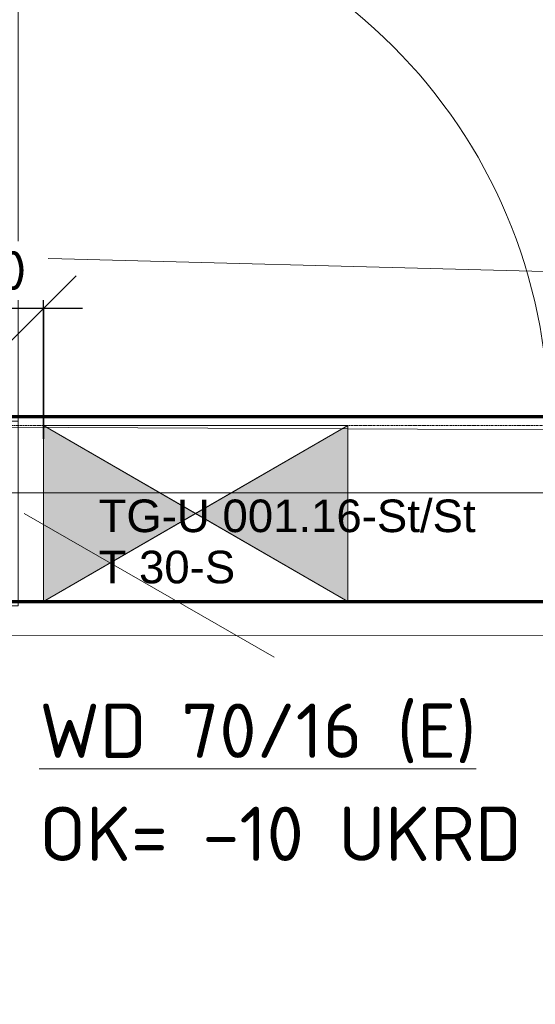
# Model space of a CAD drawing. Header units: millimetres. Extents: x 1523 to 73204, y -91281 to 10268.
# Tile 52 of 120: x 29249 to 30436, y -52033 to -49767. Entities that reach past the tile are written whole.
import ezdxf

# ---------------------------------------------------------------- set-up
doc = ezdxf.new("R2010")
doc.units = ezdxf.units.MM
for name, pattern in [('CAx_nichtHalbton', [20001.0584, 10000, -0.5292, 10000, -0.5292]), ('IMPORT-STRICHPUNKT _7_', [20, 10, -5, 0, -5]), ('Rasterlinie', [22.225, 12.7, -3.175, 3.175, -3.175]), ('Verdeckt 2x', [3.572, 2.3813, -1.1907])]:
    doc.linetypes.add(name, pattern=pattern)
for name, color, linetype, lineweight, true_color in [('90 A--Achsraster _1_50_', 7, 'IMPORT-STRICHPUNKT _7_', 13, 0x656565), ('AD', 1, 'Continuous', 13, 0xff0000), ('Neubau_10 A--Wand innen _tragend_', 7, 'Continuous', 13, 0x656565), ('Neubau_20 A--Gründungsbelag', 7, 'Continuous', 13, 0x656565), ('Sockelbeschichtung Sprühnebel', 7, 'Continuous', 13, 0x656565), ('Xref_706_5_--_ÜP_-1_000_16_Übersichtsplan UG_IFC 2025_01_13_dwg', 7, 'Continuous', 13, 0x767676), ('XX', 7, 'Continuous', 18, 0x804040)]:
    doc.layers.add(name, color=color, linetype=linetype, lineweight=lineweight, true_color=true_color)
for name, color, linetype, lineweight in [('AD_Detail', 7, 'Continuous', 13), ('Ax-50_BM-Bem', 7, 'Continuous', 9), ('Ax_BM-Bem', 7, 'Continuous', 9), ('GB_HLS-OBJ', 7, 'Continuous', 18), ('M-EQPM-___-IDEN', 7, 'Continuous', 9), ('S-GRID-____-OTLN', 7, 'Continuous', 9), ('Text', 7, 'Continuous', 9)]:
    doc.layers.add(name, color=color, linetype=linetype, lineweight=lineweight)
doc.styles.add('Arial', font='arial.ttf', dxfattribs={"height": 75})
doc.styles.add('ISOCPEUR', font='isocpeur.ttf', dxfattribs={"height": 125})
doc.styles.add('ISOCPEUR_3', font='isocpeur.ttf', dxfattribs={"height": 90})
doc.dimstyles.new('KI_1_8_mm_Isocpeur__cm_m__Aufrundung_auf_5_mm_ELT_Gesamtbemaßung', dxfattribs={"dimscale": 304.8, "dimtxt": 89.638306, "dimasz": 0.492126, "dimexe": 0.295276, "dimexo": 0.0625, "dimgap": 0.049213, "dimtad": 1, "dimdec": 1, "dimlfac": 0.1, "dimrnd": 0.5, "dimdsep": 46, "dimtxsty": 'ISOCPEUR_3', "dimblk1": 'OBLIQUE', "dimblk2": 'OBLIQUE', "dimsah": 1, "dimcen": 0.09, "dimdle": 0.295276, "dimadec": 0, "dimazin": 0, "dimtfac": 1, "dimtdec": 4, "dimtix": 1, "dimtmove": 0, "dimatfit": 3, "dimfxl": 0.984252, "dimfxlon": 1, "dimtvp": 1, "dimtfill": 1, "dimtolj": 1, "dimtzin": 0, "dimlwd": 25, "dimlwe": 25, "dimarcsym": 2})

# ---------------------------------------------------------------- blocks, each defined once
blk = doc.blocks.new('SuD_WD_RB Allgemein - SuD_WD_RB Allgemein-38426143-SuD_-1UG gesamt Plot  - Blatt 7')
at = {"layer": 'AD', "lineweight": 18}
blk.add_hatch(color=256, dxfattribs=at).paths.add_polyline_path([(-405, -350), (0, -350), (-202.5, 0)])
at = {"layer": 'AD_Detail', "lineweight": 18, "true_color": 0xff0000}
blk.add_hatch(color=1, dxfattribs=at).paths.add_polyline_path([(-405, 350), (-202.5, 0), (0, 350)])
at = {"layer": 'AD', "color": 7}
for p, q in [((-405, -350), (0, 350)), ((-405, 350), (0, -350)), ((-405, -350), (-405, 350)), ((-405, 350), (0, 350)), ((0, 350), (0, -350)), ((0, -350), (-405, -350))]:
    blk.add_line(p, q, dxfattribs=at)
at = {"layer": 'AD_Detail'}
for p, q in [((0, 350), (-405, 350)), ((-405, 350), (-202.5, 0)), ((-202.5, 0), (0, 350)), ((-202.5, 0), (-405, -350)), ((0, -350), (-202.5, 0)), ((-405, -350), (0, -350))]:
    blk.add_line(p, q, dxfattribs=at)
blk = doc.blocks.new('Xref_706_5_--_ÜP_-1_000_11_Übersichtsplan UG_IFC 2024_09_30_dwg_Tür Ol 1-Fl 27_16-41959952-SuD_-1UG gesamt Plot  - Blatt 7')
at = {"layer": 'Neubau_10 A--Wand innen _tragend_', "color": 9, "true_color": 0xcbcbcb}
blk.add_line((610, 10), (610, 1230), dxfattribs=at)
at = {"layer": 'Neubau_10 A--Wand innen _tragend_', "color": 9, "true_color": 0xcbcbcb, "flags": 128}
for points in [[(-630, -415), (-610, -415), (-610, 10), (-630, 10)], [(630, -415), (610, -415), (610, 10), (630, 10)], [(630, -405), (630, -355), (630, -205), (630, -155), (630, -15), (630, 0), (630, -15), (630, -155), (630, -205), (630, -355)], [(-630, -405), (-630, -355), (-630, -205), (-630, -155), (-630, -15), (-630, 0), (-630, -15), (-630, -155), (-630, -205), (-630, -355)]]:
    blk.add_lwpolyline(points, close=True, dxfattribs=at)
at = {"layer": 'Neubau_10 A--Wand innen _tragend_', "color": 9, "true_color": 0xcbcbcb}
blk.add_arc((610, 10), 1220, 90, 180, dxfattribs=at)
blk = doc.blocks.new('Xref_706_5_--_ÜP_-1_000_11_Übersichtsplan UG_IFC 2024_09_30_dwg_Standard-Rastermarker_6-41960559-SuD_-1UG gesamt Plot  - Blatt 7')
at = {"layer": '90 A--Achsraster _1_50_', "color": 9, "true_color": 0xcbcbcb, "flags": 128}
blk.add_lwpolyline([(0, 0), (750, 0), (31250, 0), (32000, 0)], dxfattribs=at)
blk = doc.blocks.new('Xref_706_5_--_ÜP_-1_000_16_Übersichtsplan UG_IFC 2025_01_13_dwg-35469238-SuD_-1UG gesamt Plot  - Blatt 7')
at = {"layer": '90 A--Achsraster _1_50_', "color": 161, "true_color": 0xaaaaff}
blk.add_line((43954.9, -113319.2), (44936.8, -97985.7), dxfattribs=at)
at = {"layer": 'Neubau_10 A--Wand innen _tragend_', "color": 9, "true_color": 0xcbcbcb}
for p, q in [((44827.1, -99698.7), (44422.9, -99672.9)), ((44378.2, -100371.4), (44782.3, -100397.3))]:
    blk.add_line(p, q, dxfattribs=at)
at = {"layer": 'Neubau_20 A--Gründungsbelag', "color": 9, "true_color": 0xcbcbcb, "flags": 128}
blk.add_lwpolyline([(40866.5, -101159.7), (44464.2, -101453.2), (45770.7, -81049.4), (50986.4, -81383.3), (50934.6, -80829.4), (51183.5, -80806.2), (50996.6, -78804.9), (50747.7, -78828.1), (49235.8, -62641.7), (49484.7, -62618.5), (49297.8, -60617.2), (49048.9, -60640.4), (48955.9, -59644.8), (49204.8, -59621.5), (49172, -59270.7)], dxfattribs=at)
blk.add_lwpolyline([(44713.4, -101473.5), (48800.5, -101807), (48999.9, -98691.8), (44908.3, -98429.8), (44857.8, -99218.2), (44608.3, -99202.2), (44527.8, -100459.6), (44777.3, -100475.6)], close=True, dxfattribs=at)
at = {"layer": 'Sockelbeschichtung Sprühnebel', "color": 9, "true_color": 0xcbcbcb, "flags": 128}
blk.add_lwpolyline([(48858.9, -59250.7), (49704.3, -68302.4), (49558.7, -68315.5), (50764.2, -81309), (45714.7, -80985.6), (44313.5, -101380.7), (44793.2, -101480), (46060.3, -81378.5), (50740.5, -81678.2), (51335.7, -81716.3), (61398.8, -82360.7), (61422.5, -81991.4), (51293.6, -81342.9)], dxfattribs=at)
at = {"rotation": 86.33628353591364}
blk.add_blockref('Xref_706_5_--_ÜP_-1_000_11_Übersichtsplan UG_IFC 2024_09_30_dwg_Standard-Rastermarker_6-41960559-SuD_-1UG gesamt Plot  - Blatt 7', (44142.1, -110395.3), dxfattribs=at)
at = {"extrusion": (0, 0, -1), "zscale": -1, "rotation": 273.6637164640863}
blk.add_blockref('Xref_706_5_--_ÜP_-1_000_11_Übersichtsplan UG_IFC 2024_09_30_dwg_Tür Ol 1-Fl 27_16-41959952-SuD_-1UG gesamt Plot  - Blatt 7', (-44413.4, -99821), dxfattribs=at)
at = {"layer": 'Neubau_10 A--Wand innen _tragend_', "char_height": 75, "attachment_point": 1, "rotation": 86.3363, "line_spacing_factor": 0.941778, "style": 'Arial'}
for s, insert, width in [('TG-U 001.16-St/St', (44556.3, -100255.9), 1036.66), ('T 30-S', (44673.9, -100263.5), 375.548)]:
    blk.add_mtext(s, dxfattribs=dict(at, insert=insert, width=width))
blk = doc.blocks.new('DIMBLOCK43-SuD_-1UG gesamt Plot  - Blatt 7')
at = {"layer": 'Ax-50_BM-Bem', "lineweight": 25}
for p, q in [((29104.2, -50732), (29104.2, -50342)), ((29304.2, -50732), (29304.2, -50342)), ((29104.2, -50432), (29179.2, -50357)), ((29304.2, -50432), (29379.2, -50357)), ((29104.2, -50432), (29029.2, -50507)), ((29394.2, -50432), (29104.2, -50432)), ((29104.2, -50432), (29104.2, -50732)), ((29304.2, -50432), (29229.2, -50507)), ((29304.2, -50432), (29304.2, -50732))]:
    blk.add_line(p, q, dxfattribs=at)
at = {"layer": 'Ax-50_BM-Bem', "color": 0, "lineweight": 25, "insert": (29141.5, -50299.5), "char_height": 90, "width": 150.589, "attachment_point": 1, "line_spacing_factor": 1.149209, "style": 'ISOCPEUR_3', "bg_fill": 3, "box_fill_scale": 1.25, "bg_fill_color": 256, "bg_fill_true_color": 13158600, "bg_fill_transparency": 0}
blk.add_mtext('20', dxfattribs=at)
blk = doc.blocks.new('_Oblique')
at = {"color": 0, "linetype": 'ByBlock', "lineweight": -2}
blk.add_line((-0.5, -0.5), (0.5, 0.5), dxfattribs=at)

msp = doc.modelspace()

# ---------------------------------------------------------------- linework, layer by layer
at = {"layer": 'M-EQPM-___-IDEN'}
msp.add_line((29259.825, -50903.736), (29835.321, -51234.493), dxfattribs=at)
at = {"layer": 'S-GRID-____-OTLN', "linetype": 'Rasterlinie', "lineweight": 25}
msp.add_line((17345.902, -51106.236), (53036.508, -51106.236), dxfattribs=at)
at = {"layer": 'Text', "color": 96, "true_color": 0x008000}
msp.add_line((33241.025, -50419.565), (23214.633, -50157.799), dxfattribs=at)
at = {"layer": 'XX', "color": 7, "linetype": 'CAx_nichtHalbton', "lineweight": 70, "true_color": 0xffffff}
for p, q in [((48844.078, -50681.127), (28244.078, -50681.127)), ((28338.97, -51106.236), (31275.784, -51106.236))]:
    msp.add_line(p, q, dxfattribs=at)
at = {"layer": 'XX', "color": 9, "linetype": 'Verdeckt 2x', "true_color": 0xc0c0c0}
for p, q in [((28292.864, -50701.236), (32492.864, -50701.236)), ((29225.784, -51106.236), (31275.784, -51106.236))]:
    msp.add_line(p, q, dxfattribs=at)

# ---------------------------------------------------------------- block references
at = {"layer": 'GB_HLS-OBJ', "rotation": 270.0000000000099}
msp.add_blockref('SuD_WD_RB Allgemein - SuD_WD_RB Allgemein-38426143-SuD_-1UG gesamt Plot  - Blatt 7', (29654.218, -51106.236), dxfattribs=at)
at = {"layer": 'Xref_706_5_--_ÜP_-1_000_16_Übersichtsplan UG_IFC 2025_01_13_dwg', "color": 9, "true_color": 0xcbcbcb, "rotation": 273.6637164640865}
msp.add_blockref('Xref_706_5_--_ÜP_-1_000_16_Übersichtsplan UG_IFC 2025_01_13_dwg-35469238-SuD_-1UG gesamt Plot  - Blatt 7', (126634.737, 0), dxfattribs=at)

# ---------------------------------------------------------------- texts
at = {"layer": 'M-EQPM-___-IDEN', "color": 1, "true_color": 0xff0000, "char_height": 125, "attachment_point": 1, "style": 'ISOCPEUR'}
for s, insert, width in [('\\LWD 70/16 (E)', (29294.571, -51341.21), 1210.54812), ('OK= -10 UKRD', (29294.571, -51578.473), 1306.75062)]:
    msp.add_mtext(s, dxfattribs=dict(at, insert=insert, width=width))

# ---------------------------------------------------------------- next in the draw order: dimensions: what is measured, and where the dimension line sits
at = {"layer": 'Ax_BM-Bem', "lineweight": 25}
dim = msp.add_linear_dim(base=(29104.218, -50432.044), p1=(29304.218, -50732.044), p2=(29104.218, -50732.044), angle=0, dimstyle='KI_1_8_mm_Isocpeur__cm_m__Aufrundung_auf_5_mm_ELT_Gesamtbemaßung', override={"dimpost": '<>', "dimfxl": 200}, dxfattribs=at)
dim.commit()
dim.dimension.update_dxf_attribs({"geometry": 'DIMBLOCK43-SuD_-1UG gesamt Plot  - Blatt 7', "text_midpoint": (29204.218, -50372.044)})

doc.saveas('drawing.dxf')
